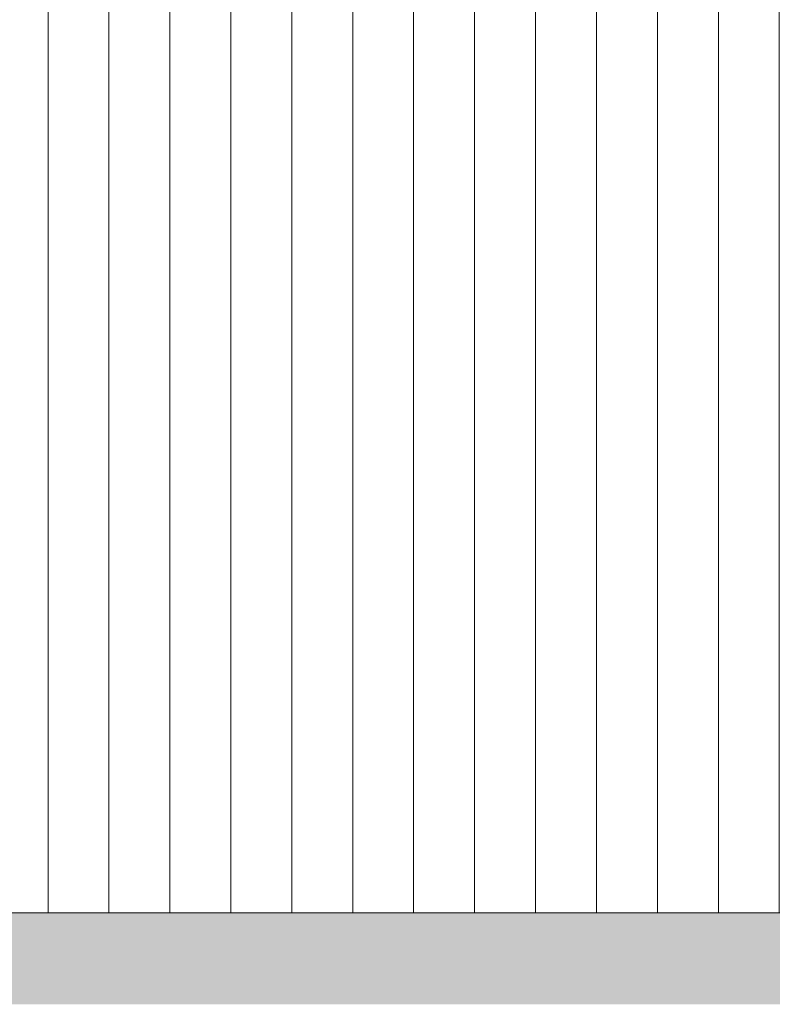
# Model space of a CAD drawing. Header units: millimetres. Extents: x 5980700 to 6194397, y -12939 to 2351883.
# Tile 96 of 124: x 6153187 to 6155657, y -1767 to 1462. Entities that reach past the tile are written whole.
import ezdxf

# ---------------------------------------------------------------- set-up
doc = ezdxf.new("R2010")
doc.units = ezdxf.units.MM
doc.layers.add('A-ROOF', color=132, linetype='Continuous', lineweight=9)
doc.layers.add('A-ROOF-PATT', color=132, linetype='Continuous', lineweight=9)

# ---------------------------------------------------------------- blocks, each defined once
blk = doc.blocks.new('Cumeeira1 - Cumeeira-4038532-PLANTA DE CAIMENTO DE PISOS - COBERTURA')
at = {"layer": 'A-ROOF', "lineweight": 5}
blk.add_hatch(color=71, dxfattribs=at).paths.add_polyline_path([(-15828.6148292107, -1825.841032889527), (19471.385170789, -1825.841032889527), (19471.385170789, -1525.522373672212), (-15828.6148292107, -1525.522373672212), (-15828.6148292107, -1539.160710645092)])
at = {"layer": 'A-ROOF', "color": 90, "lineweight": 5}
blk.add_line((-15828.61482921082, -1525.522373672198), (19471.38517078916, -1525.522373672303), dxfattribs=at)
blk = doc.blocks.new('BE-PMSa-MOD-ARQ-CONEXAODOFUTURO-EX-000-R_rvt-3-PLANTA DE CAIMENTO DE PISOS - COBERTURA')
at = {"layer": 'A-ROOF-PATT', "lineweight": 5}
h = blk.add_hatch(dxfattribs=at)
h.set_pattern_fill('FP_274', color=71, style=0, pattern_type=2)
h.set_pattern_definition([(270, (480, 90.73899999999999), (200, 1.224646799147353e-14), [])])
h.paths.add_polyline_path([(-15588.61484510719, -1466.772346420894), (19231.38515489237, -1466.772346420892), (19231.38515489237, 3159.158994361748), (4271.38515489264, 3159.158994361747), (4271.38515489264, 986.1880999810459), (-5198.614845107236, 986.6856185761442), (-5198.614845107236, 3159.158994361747), (-15588.61484510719, 3159.158994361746), (-15588.61484510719, -848.7385583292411)])
at = {"layer": 'A-ROOF', "color": 90, "lineweight": 5}
blk.add_blockref('Cumeeira1 - Cumeeira-4038532-PLANTA DE CAIMENTO DE PISOS - COBERTURA', (-1.589655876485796e-05, 58.75002725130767), dxfattribs=at)

msp = doc.modelspace()

# ---------------------------------------------------------------- block references
at = {"color": 50, "lineweight": 5}
msp.add_blockref('BE-PMSa-MOD-ARQ-CONEXAODOFUTURO-EX-000-R_rvt-3-PLANTA DE CAIMENTO DE PISOS - COBERTURA', (6167374.665174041, 0), dxfattribs=at)

doc.saveas('drawing.dxf')
